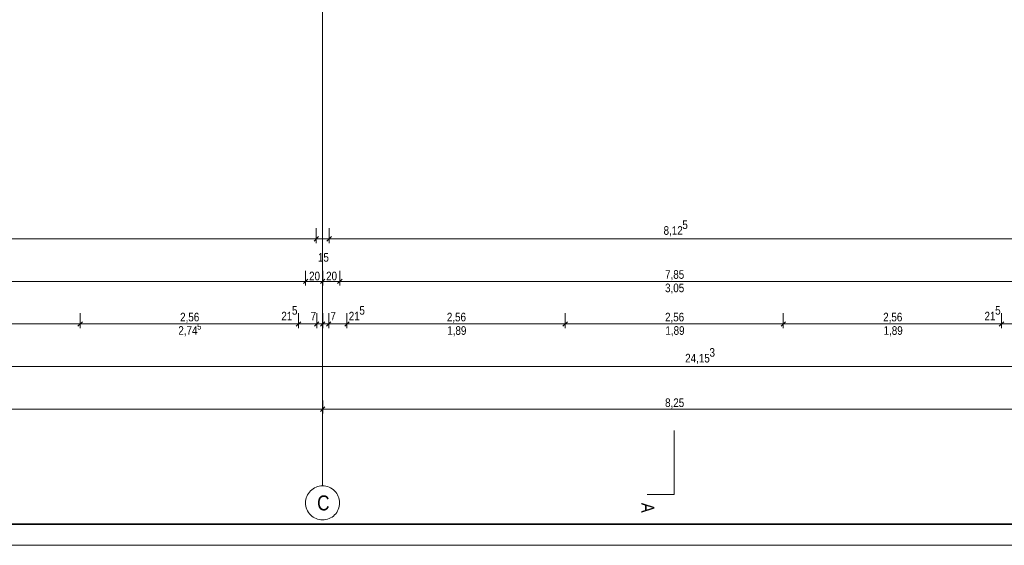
# Model space of a CAD drawing. Extents: x -620 to 3480, y 62 to 1102.
# Tile 2 of 256: x -393 to -162, y 62 to 186. Entities that reach past the tile are written whole.
import ezdxf
from ezdxf.lldxf.tags import DXFTag

# ---------------------------------------------------------------- set-up
doc = ezdxf.new("R2010")
doc.units = 0
doc.layers.get('0').update_dxf_attribs({"lineweight": 13})
for name, color, linetype, lineweight in [('70 -71 Achsen- 1 Gebäudeachsen', 7, 'STRICHPUNKT2-A06G9SLK8I', 18), ('70 -72 Beschriftung- 6 Schnittverläufe', 7, 'STRICHPUNKT2-A06G9SLK8I', 25), ('iwb_Plankopf Rahmen', 7, 'Continuous', 35), ('Keine', 7, 'Continuous', 9)]:
    doc.layers.add(name, color=color, linetype=linetype, lineweight=lineweight)
doc.layers.add('70 -76 Bemaßung- 2 Allgemein', color=9, linetype='Continuous', lineweight=5, true_color=0x808080)
doc.styles.get("Standard").update_dxf_attribs({"font": 'ARIALN.TTF'})
tags = doc.linetypes.add('STRICHPUNKT2-A06G9SLK8I', pattern=[12.7, 6.35, -3.175, 0, -3.175]).pattern_tags.tags
tags[10:11] = [DXFTag(74, 4), DXFTag(75, 0), DXFTag(340, '0'), DXFTag(46, 0.0), DXFTag(50, 0.0), DXFTag(44, 0.0), DXFTag(45, 0.0)]
tags[8:9] = [DXFTag(74, 4), DXFTag(75, 0), DXFTag(340, '0'), DXFTag(46, 0.0), DXFTag(50, 0.0), DXFTag(44, 0.0), DXFTag(45, 0.0)]
tags[6:7] = [DXFTag(74, 4), DXFTag(75, 0), DXFTag(340, '0'), DXFTag(46, 0.0), DXFTag(50, 0.0), DXFTag(44, 0.0), DXFTag(45, 0.0)]
tags[4:5] = [DXFTag(74, 4), DXFTag(75, 0), DXFTag(340, '0'), DXFTag(46, 0.0), DXFTag(50, 0.0), DXFTag(44, 0.0), DXFTag(45, 0.0)]

# ---------------------------------------------------------------- blocks, each defined once
blk = doc.blocks.new('Referenz-A06G9SLM8I')
at = {"layer": '70 -71 Achsen- 1 Gebäudeachsen', "color": 0, "linetype": 'STRICHPUNKT2-A06G9SLK8I', "lineweight": -2, "ltscale": 0.13}
blk.add_line((-322.03, 1075.82), (-322.03, 76.38), dxfattribs=at)
at = {"layer": '70 -71 Achsen- 1 Gebäudeachsen', "color": 0, "linetype": 'Continuous', "lineweight": -2, "ltscale": 0.13}
for p, q in [((-323.19, 76.21), (-322.81, 76.31)), ((-322.81, 76.31), (-322.43, 76.36)), ((-322.43, 76.36), (-322.03, 76.38)), ((-322.03, 76.38), (-321.64, 76.36)), ((-321.64, 76.36), (-321.25, 76.31)), ((-321.25, 76.31), (-320.87, 76.21)), ((-325.73, 73.91), (-325.56, 74.27)), ((-325.56, 74.27), (-325.36, 74.61)), ((-325.36, 74.61), (-325.13, 74.92)), ((-325.13, 74.92), (-324.86, 75.21)), ((-324.86, 75.21), (-324.57, 75.48)), ((-324.57, 75.48), (-324.26, 75.71)), ((-324.26, 75.71), (-323.92, 75.91)), ((-323.92, 75.91), (-323.56, 76.08)), ((-323.56, 76.08), (-323.19, 76.21)), ((-320.87, 76.21), (-320.5, 76.08)), ((-320.5, 76.08), (-320.15, 75.91)), ((-320.15, 75.91), (-319.81, 75.71)), ((-319.81, 75.71), (-319.5, 75.48)), ((-319.5, 75.48), (-319.2, 75.21)), ((-319.2, 75.21), (-318.94, 74.92)), ((-318.94, 74.92), (-318.71, 74.61)), ((-318.71, 74.61), (-318.51, 74.27)), ((-318.51, 74.27), (-318.34, 73.91)), ((-326.03, 72.38), (-326.01, 72.78)), ((-326.01, 71.99), (-326.03, 72.38)), ((-326.01, 72.78), (-325.96, 73.16)), ((-325.96, 71.6), (-326.01, 71.99)), ((-325.96, 73.16), (-325.86, 73.54)), ((-325.86, 73.54), (-325.73, 73.91)), ((-318.34, 73.91), (-318.21, 73.54)), ((-318.21, 73.54), (-318.11, 73.16)), ((-318.11, 73.16), (-318.05, 72.78)), ((-318.05, 71.99), (-318.11, 71.6)), ((-318.05, 72.78), (-318.03, 72.38)), ((-318.03, 72.38), (-318.05, 71.99)), ((-325.86, 71.22), (-325.96, 71.6)), ((-325.73, 70.85), (-325.86, 71.22)), ((-325.56, 70.5), (-325.73, 70.85)), ((-325.36, 70.16), (-325.56, 70.5)), ((-325.13, 69.85), (-325.36, 70.16)), ((-324.86, 69.56), (-325.13, 69.85)), ((-324.57, 69.29), (-324.86, 69.56)), ((-319.2, 69.56), (-319.5, 69.29)), ((-318.94, 69.85), (-319.2, 69.56)), ((-318.71, 70.16), (-318.94, 69.85)), ((-318.51, 70.5), (-318.71, 70.16)), ((-318.34, 70.85), (-318.51, 70.5)), ((-318.21, 71.22), (-318.34, 70.85)), ((-318.11, 71.6), (-318.21, 71.22)), ((-324.26, 69.06), (-324.57, 69.29)), ((-323.92, 68.86), (-324.26, 69.06)), ((-323.56, 68.69), (-323.92, 68.86)), ((-323.19, 68.56), (-323.56, 68.69)), ((-322.81, 68.46), (-323.19, 68.56)), ((-322.43, 68.4), (-322.81, 68.46)), ((-322.03, 68.38), (-322.43, 68.4)), ((-321.64, 68.4), (-322.03, 68.38)), ((-321.25, 68.46), (-321.64, 68.4)), ((-320.87, 68.56), (-321.25, 68.46)), ((-320.5, 68.69), (-320.87, 68.56)), ((-320.15, 68.86), (-320.5, 68.69)), ((-319.81, 69.06), (-320.15, 68.86)), ((-319.5, 69.29), (-319.81, 69.06))]:
    blk.add_line(p, q, dxfattribs=at)
at = {"layer": '70 -72 Beschriftung- 6 Schnittverläufe', "color": 0, "linetype": 'STRICHPUNKT2-A06G9SLK8I', "lineweight": -2, "ltscale": 0.13}
blk.add_line((-239.5, 74.4), (-239.5, 89.4), dxfattribs=at)
at = {"layer": '70 -76 Bemaßung- 2 Allgemein', "color": 0, "linetype": 'Continuous', "lineweight": -2, "ltscale": 0.13}
for p, q in [((-323.5, 136.9), (-323.5, 133.4)), ((-323.5, 136.9), (-323.5, 133.4)), ((-323.5, 136.9), (-323.5, 133.4)), ((-323.5, 136.9), (-323.5, 133.4)), ((-320.5, 136.9), (-320.5, 133.4)), ((-320.5, 136.9), (-320.5, 133.4)), ((-320.5, 136.9), (-320.5, 133.4)), ((-320.5, 136.9), (-320.5, 133.4)), ((-324.56, 134.4), (-478.14, 134.4)), ((-324.56, 134.4), (-474, 134.4)), ((-324.56, 134.4), (-325.62, 134.4)), ((-324.56, 134.4), (-325.62, 134.4)), ((-322.5, 134.4), (-324.56, 134.4)), ((-322.5, 134.4), (-324.56, 134.4)), ((-322.5, 134.4), (-324.56, 134.4)), ((-322.5, 134.4), (-324.56, 134.4)), ((-322.97, 134.93), (-324.03, 133.87)), ((-322.97, 134.93), (-324.03, 133.87)), ((-322.97, 134.93), (-324.03, 133.87)), ((-322.97, 134.93), (-324.03, 133.87)), ((-320.5, 134.4), (-323.5, 134.4)), ((-320.5, 134.4), (-323.5, 134.4)), ((-321.5, 134.4), (-319.44, 134.4)), ((-321.5, 134.4), (-319.44, 134.4)), ((-321.5, 134.4), (-319.44, 134.4)), ((-321.5, 134.4), (-319.44, 134.4)), ((-321.03, 133.87), (-319.97, 134.93)), ((-321.03, 133.87), (-319.97, 134.93)), ((-321.03, 133.87), (-319.97, 134.93)), ((-321.03, 133.87), (-319.97, 134.93)), ((-319.44, 134.4), (-318.38, 134.4)), ((-159.06, 134.4), (-319.44, 134.4)), ((-319.44, 134.4), (-318.38, 134.4)), ((-159.06, 134.4), (-319.44, 134.4)), ((-325.47, 124.93), (-326.53, 123.87)), ((-326.53, 123.87), (-325.47, 124.93)), ((-326, 126.9), (-326, 123.4)), ((-326, 126.9), (-326, 123.4)), ((-321.47, 124.93), (-322.53, 123.87)), ((-322.53, 123.87), (-321.47, 124.93)), ((-322, 126.9), (-322, 123.4)), ((-322, 126.9), (-322, 123.4)), ((-317.47, 124.93), (-318.53, 123.87)), ((-318.53, 123.87), (-317.47, 124.93)), ((-318, 126.9), (-318, 123.4)), ((-318, 126.9), (-318, 123.4)), ((-327.06, 124.4), (-481.94, 124.4)), ((-325, 124.4), (-327.06, 124.4)), ((-327, 124.4), (-324.94, 124.4)), ((-323.06, 124.4), (-324.94, 124.4)), ((-321, 124.4), (-323.06, 124.4)), ((-323, 124.4), (-320.94, 124.4)), ((-319.06, 124.4), (-320.94, 124.4)), ((-317, 124.4), (-319.06, 124.4)), ((-319, 124.4), (-316.94, 124.4)), ((-162.06, 124.4), (-316.94, 124.4)), ((-160, 124.4), (-162.06, 124.4)), ((-378.9, 116.9), (-378.9, 113.4)), ((-378.9, 116.9), (-378.9, 113.4)), ((-327.7, 116.9), (-327.7, 113.4)), ((-327.7, 116.9), (-327.7, 113.4)), ((-323.4, 116.9), (-323.4, 113.4)), ((-323.4, 116.9), (-323.4, 113.4)), ((-322, 116.9), (-322, 113.4)), ((-322, 116.9), (-322, 113.4)), ((-320.6, 116.9), (-320.6, 113.4)), ((-320.6, 116.9), (-320.6, 113.4)), ((-316.3, 116.9), (-316.3, 113.4)), ((-316.3, 116.9), (-316.3, 113.4)), ((-265.1, 116.9), (-265.1, 113.4)), ((-265.1, 116.9), (-265.1, 113.4)), ((-213.9, 116.9), (-213.9, 113.4)), ((-213.9, 116.9), (-213.9, 113.4)), ((-162.7, 116.9), (-162.7, 113.4)), ((-162.7, 116.9), (-162.7, 113.4)), ((-379.96, 114.4), (-429.04, 114.4)), ((-377.9, 114.4), (-379.96, 114.4)), ((-379.9, 114.4), (-377.84, 114.4)), ((-378.37, 114.93), (-379.43, 113.87)), ((-379.43, 113.87), (-378.37, 114.93)), ((-328.76, 114.4), (-377.84, 114.4)), ((-328.76, 114.4), (-329.82, 114.4)), ((-326.7, 114.4), (-328.76, 114.4)), ((-326.7, 114.4), (-328.76, 114.4)), ((-327.17, 114.93), (-328.23, 113.87)), ((-327.17, 114.93), (-328.23, 113.87)), ((-323.4, 114.4), (-327.7, 114.4)), ((-324.46, 114.4), (-325.52, 114.4)), ((-322.4, 114.4), (-324.46, 114.4)), ((-324.4, 114.4), (-322.34, 114.4)), ((-323.06, 114.4), (-324.12, 114.4)), ((-323.93, 113.87), (-322.87, 114.93)), ((-322.87, 114.93), (-323.93, 113.87)), ((-322, 114.4), (-323.4, 114.4)), ((-321, 114.4), (-323.06, 114.4)), ((-323, 114.4), (-320.94, 114.4)), ((-321.66, 114.4), (-322.72, 114.4)), ((-322.53, 113.87), (-321.47, 114.93)), ((-321.47, 114.93), (-322.53, 113.87)), ((-322.34, 114.4), (-321.28, 114.4)), ((-320.6, 114.4), (-322, 114.4)), ((-319.6, 114.4), (-321.66, 114.4)), ((-321.6, 114.4), (-319.54, 114.4)), ((-321.13, 113.87), (-320.07, 114.93)), ((-320.07, 114.93), (-321.13, 113.87)), ((-320.94, 114.4), (-319.88, 114.4)), ((-316.3, 114.4), (-320.6, 114.4)), ((-319.54, 114.4), (-318.48, 114.4)), ((-317.3, 114.4), (-315.24, 114.4)), ((-317.3, 114.4), (-315.24, 114.4)), ((-316.83, 113.87), (-315.77, 114.93)), ((-316.83, 113.87), (-315.77, 114.93)), ((-315.24, 114.4), (-314.18, 114.4)), ((-266.16, 114.4), (-315.24, 114.4)), ((-264.1, 114.4), (-266.16, 114.4)), ((-266.1, 114.4), (-264.04, 114.4)), ((-264.57, 114.93), (-265.63, 113.87)), ((-265.63, 113.87), (-264.57, 114.93)), ((-214.96, 114.4), (-264.04, 114.4)), ((-212.9, 114.4), (-214.96, 114.4)), ((-214.9, 114.4), (-212.84, 114.4)), ((-213.37, 114.93), (-214.43, 113.87)), ((-214.43, 113.87), (-213.37, 114.93)), ((-163.76, 114.4), (-212.84, 114.4)), ((-163.76, 114.4), (-164.82, 114.4)), ((-161.7, 114.4), (-163.76, 114.4)), ((-161.7, 114.4), (-163.76, 114.4)), ((-162.17, 114.93), (-163.23, 113.87)), ((-162.17, 114.93), (-163.23, 113.87)), ((-158.4, 114.4), (-162.7, 114.4)), ((6.94, 104.4), (-474, 104.4)), ((-321.47, 94.93), (-322.53, 93.87)), ((-322.53, 93.87), (-321.47, 94.93)), ((-322, 96.4), (-322, 93.4)), ((-322, 96.4), (-322, 93.4)), ((-323.06, 94.4), (-485.94, 94.4)), ((-321.5, 94.4), (-323.06, 94.4)), ((-322.5, 94.4), (-320.94, 94.4)), ((-158.06, 94.4), (-320.94, 94.4))]:
    blk.add_line(p, q, dxfattribs=at)
at = {"layer": 'Keine', "color": 0, "lineweight": -2}
blk.add_line((-239.5, 74.4), (-245.85, 74.4), dxfattribs=at)
at = {"layer": '70 -71 Achsen- 1 Gebäudeachsen', "color": 0, "linetype": 'Continuous', "lineweight": -2, "ltscale": 0.13, "insert": (-323.31, 74.15), "char_height": 3.5241, "attachment_point": 1}
blk.add_mtext('{\\fArial Narrow;C}', dxfattribs=at)
at = {"layer": '70 -76 Bemaßung- 2 Allgemein', "color": 0, "linetype": 'Continuous', "lineweight": -2, "ltscale": 0.13, "attachment_point": 1}
for s, insert, char_height in [('{\\fArial Narrow;5}', (-237.6, 138.7), 2.0138), ('{\\fArial Narrow;5}', (-237.6, 138.7), 2.0138), ('{\\fArial Narrow;8,12}', (-242, 137.35), 2.0138), ('{\\fArial Narrow;8,12}', (-242, 137.35), 2.0138), ('{\\fArial Narrow;15}', (-323.12, 131.04), 2.0138), ('{\\fArial Narrow;15}', (-323.12, 131.04), 2.0138), ('{\\fArial Narrow;20}', (-325.2, 126.66), 2.0138), ('{\\fArial Narrow;20}', (-321.2, 126.66), 2.0138), ('{\\fArial Narrow;7,85}', (-241.65, 127.02), 2.0138), ('{\\fArial Narrow;3,05}', (-241.65, 123.87), 2.0138), ('{\\fArial Narrow;5}', (-329.21, 118.59), 2.0138), ('{\\fArial Narrow;5}', (-313.39, 118.59), 2.0138), ('{\\fArial Narrow;5}', (-164.18, 118.59), 2.0138), ('{\\fArial Narrow;2,56}', (-355.46, 117.02), 2.0138), ('{\\fArial Narrow;21}', (-331.71, 117.25), 2.0138), ('{\\fArial Narrow;7}', (-324.84, 117.23), 2.0138), ('{\\fArial Narrow;7}', (-320.19, 117.23), 2.0138), ('{\\fArial Narrow;21}', (-315.89, 117.25), 2.0138), ('{\\fArial Narrow;2,56}', (-292.86, 117.02), 2.0138), ('{\\fArial Narrow;2,56}', (-241.66, 117.02), 2.0138), ('{\\fArial Narrow;2,56}', (-190.46, 117.02), 2.0138), ('{\\fArial Narrow;21}', (-166.68, 117.25), 2.0138), ('{\\fArial Narrow;2,74}', (-355.88, 113.87), 2.0138), ('{\\fArial Narrow;5}', (-351.46, 114.43), 1.3426), ('{\\fArial Narrow;1,89}', (-292.77, 113.86), 2.0138), ('{\\fArial Narrow;1,89}', (-241.57, 113.86), 2.0138), ('{\\fArial Narrow;1,89}', (-190.37, 113.86), 2.0138), ('{\\fArial Narrow;3}', (-231.22, 108.72), 2.0138), ('{\\fArial Narrow;24,15}', (-236.93, 107.37), 2.0138), ('{\\fArial Narrow;8,25}', (-241.65, 96.92), 2.0138)]:
    blk.add_mtext(s, dxfattribs=dict(at, insert=insert, char_height=char_height))
at = {"layer": 'Keine', "color": 0, "linetype": 'Continuous', "lineweight": -2, "ltscale": 0.13, "insert": (-244.19, 72.4), "char_height": 3.0207, "attachment_point": 1, "rotation": 270}
blk.add_mtext('{\\fArial Narrow;A}', dxfattribs=at)

msp = doc.modelspace()

# ---------------------------------------------------------------- linework, layer by layer
at = {"layer": 'iwb_Plankopf Rahmen', "color": 8, "lineweight": 13, "ltscale": 0.13, "true_color": 0x808080}
msp.add_lwpolyline([(300.35, 62.43), (-619.65, 62.43), (-619.65, 1102.43), (300.35, 1102.43), (300.35, 62.43)], close=True, dxfattribs=at)
at = {"layer": 'iwb_Plankopf Rahmen', "ltscale": 0.35}
msp.add_lwpolyline([(-599.65, 67.43), (-599.65, 1097.43), (295.35, 1097.43), (295.35, 67.43), (-599.65, 67.43)], close=True, dxfattribs=at)

# ---------------------------------------------------------------- block references
at = {"color": 8, "lineweight": 13, "ltscale": 0.13, "true_color": 0x808080}
msp.add_blockref('Referenz-A06G9SLM8I', (0, 0), dxfattribs=at)

doc.saveas('drawing.dxf')
